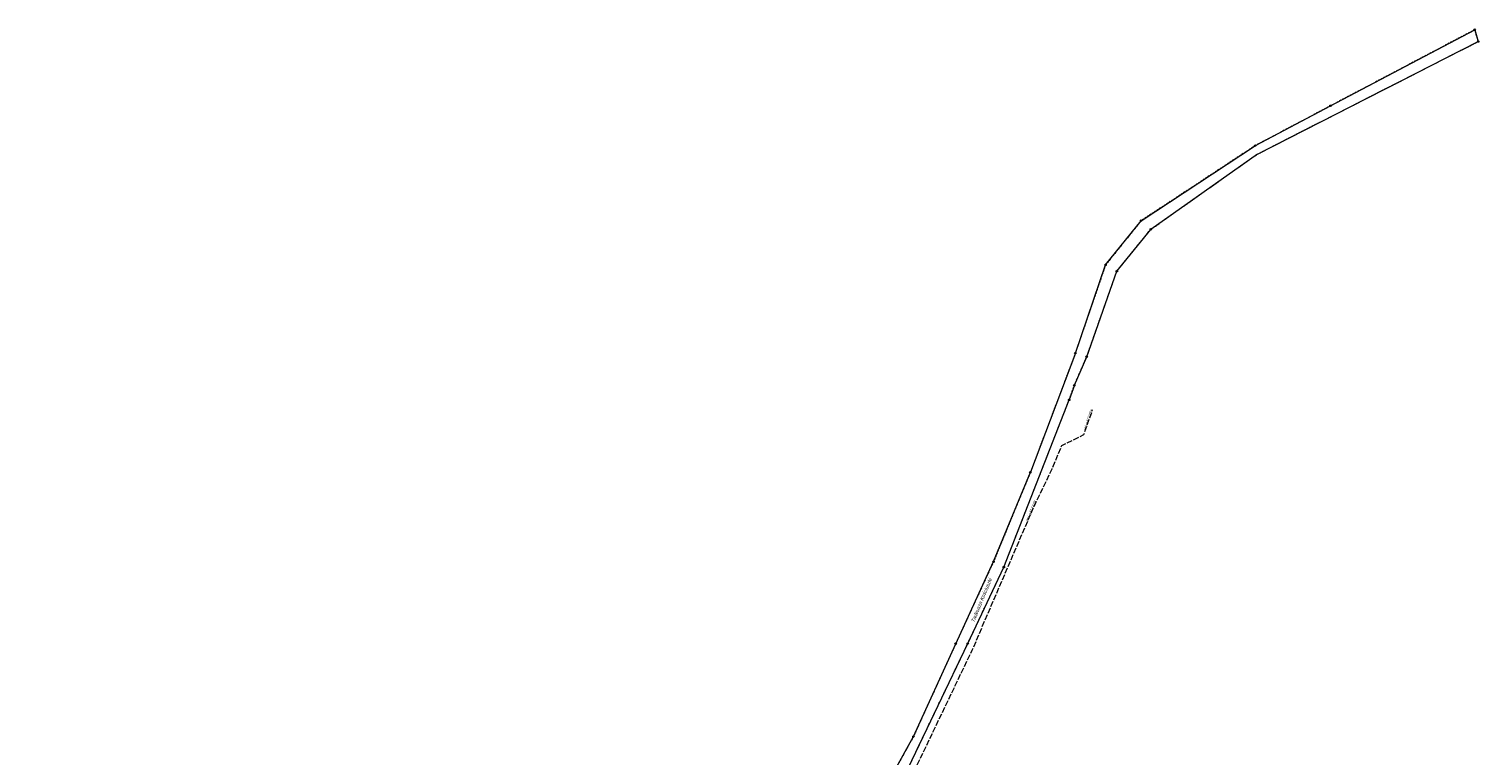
# Model space of a CAD drawing. Header units: feet. Extents: x 6524992 to 6539952, y 6047571 to 6067901.
# Tile 49 of 53: x 6531690 to 6532188, y 6048964 to 6049214. Entities that reach past the tile are written whole.
import ezdxf

# ---------------------------------------------------------------- set-up
doc = ezdxf.new("R2010")
doc.units = ezdxf.units.FT
doc.header["$MEASUREMENT"] = 0
for name, pattern in [('218-500', [1, 0.5, -0.5]), ('219-500', [0]), ('mz2.0_0.5', [2.5, 2, -0.5])]:
    doc.linetypes.add(name, pattern=pattern)
doc.layers.get('0').update_dxf_attribs({"linetype": 'CONTINUOUS', "lineweight": 18})
for name, color, linetype, transparency in [('202-Punkt graniczny stabilizowany trwale', 7, 'CONTINUOUS', 0.5), ('203-Punkt załamania granicy działki nie stabilizowany', 7, 'CONTINUOUS', 0.5), ('218-Granica użytku', 7, 'CONTINUOUS', 0.5), ('219-Linia granicy', 7, 'CONTINUOUS', 0.5), ('994-Nazwa ulicy', 7, 'CONTINUOUS', 0.5), ('przewód gazowy - projektowany lub w budowie (linia) - ob. projektowany', 7, 'CONTINUOUS', 0.5), ('przewód gazowy - projektowany lub w budowie (linia) - ob. projektowany-Atr1', 7, 'CONTINUOUS', 0.5)]:
    doc.layers.add(name, color=color, linetype=linetype, transparency=transparency)
doc.styles.get("Standard").update_dxf_attribs({"font": 'arial.ttf'})

# ---------------------------------------------------------------- blocks, each defined once
blk = doc.blocks.new('202')
at = {"color": 0, "linetype": 'Continuous', "lineweight": 0}
blk.add_circle((0, 0), 0.25, dxfattribs=at)
blk = doc.blocks.new('203')
at = {"linetype": 'Continuous', "lineweight": 0}
h = blk.add_hatch(color=0, dxfattribs=at)
edge = h.paths.add_edge_path()
edge.add_arc((0, 0), 0.045, 0, 360)

msp = doc.modelspace()

# ---------------------------------------------------------------- linework, layer by layer
at = {"layer": '218-Granica użytku', "color": 3, "linetype": '218-500', "lineweight": 18, "flags": 128}
for points in [[(6532186.73, 6049213.41), (6532137.18, 6049187.25)], [(6532187.95, 6049209.35), (6532186.73, 6049213.41)], [(6532112.07, 6049170.67), (6532187.95, 6049209.35)], [(6532137.18, 6049187.25), (6532111.36, 6049173.57)], [(6532111.36, 6049173.57), (6532072.1, 6049147.76)], [(6532075.42, 6049144.77), (6532112.07, 6049170.67)], [(6532072.1, 6049147.76), (6532059.9, 6049132.56)], [(6532063.77, 6049130.39), (6532075.42, 6049144.77)], [(6532059.9, 6049132.56), (6532049.51, 6049102.24)], [(6532053.42, 6049101), (6532063.77, 6049130.39)], [(6532049.51, 6049102.24), (6532034.06, 6049061.26)], [(6532049.17, 6049091.17), (6532053.42, 6049101)], [(6532047.39, 6049086.16), (6532049.17, 6049091.17)], [(6532024.94, 6049028.65), (6532047.39, 6049086.16)], [(6532034.06, 6049061.26), (6532021.42, 6049030.54)], [(6532021.42, 6049030.54), (6532008.4, 6049002.33)], [(6532012.54, 6049002.4), (6532024.94, 6049028.65)], [(6531981.96, 6048938.42), (6532012.54, 6049002.4)], [(6532008.4, 6049002.33), (6531993.89, 6048970.41)], [(6531993.89, 6048970.41), (6531979.95, 6048945.27)]]:
    msp.add_lwpolyline(points, dxfattribs=at)
at = {"layer": '219-Linia granicy', "color": 3, "linetype": '219-500', "lineweight": 18, "flags": 128}
for points in [[(6532137.18, 6049187.25), (6532186.73, 6049213.41)], [(6532186.73, 6049213.41), (6532187.95, 6049209.35)], [(6532112.07, 6049170.67), (6532187.95, 6049209.35)], [(6532111.36, 6049173.57), (6532137.18, 6049187.25)], [(6532072.1, 6049147.76), (6532111.36, 6049173.57)], [(6532112.07, 6049170.67), (6532075.42, 6049144.77)], [(6532059.9, 6049132.56), (6532072.1, 6049147.76)], [(6532063.77, 6049130.39), (6532075.42, 6049144.77)], [(6532049.51, 6049102.24), (6532059.9, 6049132.56)], [(6532053.42, 6049101), (6532063.77, 6049130.39)], [(6532049.51, 6049102.24), (6532034.06, 6049061.26)], [(6532049.17, 6049091.17), (6532053.42, 6049101)], [(6532049.17, 6049091.17), (6532047.39, 6049086.16)], [(6532024.94, 6049028.65), (6532047.39, 6049086.16)], [(6532021.42, 6049030.54), (6532034.06, 6049061.26)], [(6532008.4, 6049002.33), (6532021.42, 6049030.54)], [(6532012.54, 6049002.4), (6532024.94, 6049028.65)], [(6531981.96, 6048938.42), (6532012.54, 6049002.4)], [(6531993.89, 6048970.41), (6532008.4, 6049002.33)], [(6531979.95, 6048945.27), (6531993.89, 6048970.41)]]:
    msp.add_lwpolyline(points, dxfattribs=at)
at = {"layer": 'przewód gazowy - projektowany lub w budowie (linia) - ob. projektowany', "color": 40, "linetype": 'mz2.0_0.5', "lineweight": 18, "flags": 128}
msp.add_lwpolyline([(6531690.01, 6048665.15), (6531705.22, 6048670.84), (6531756.46, 6048692.62), (6531793.49, 6048714.58), (6531799.26, 6048707.84), (6531862.73, 6048752.81), (6531909.69, 6048802.17), (6531966.26, 6048900.24), (6532014.1, 6049000.15), (6532034.9, 6049048.6), (6532041.53, 6049062.44), (6532044.86, 6049070.44), (6532052.42, 6049074.25), (6532055.45, 6049082.73)], dxfattribs=at)

# ---------------------------------------------------------------- block references
at = {"layer": '202-Punkt graniczny stabilizowany trwale', "color": 3, "linetype": 'Continuous', "lineweight": 18}
for p in [(6532186.73, 6049213.41), (6532187.95, 6049209.35), (6532137.18, 6049187.25), (6532111.36, 6049173.57), (6532072.1, 6049147.76), (6532075.42, 6049144.77), (6532059.9, 6049132.56), (6532063.77, 6049130.39), (6532049.51, 6049102.24), (6532053.42, 6049101), (6532049.17, 6049091.17), (6532047.39, 6049086.16), (6532034.06, 6049061.26), (6532021.42, 6049030.54), (6532024.94, 6049028.65), (6532008.4, 6049002.33), (6532012.54, 6049002.4), (6531993.89, 6048970.41)]:
    msp.add_blockref('202', p, dxfattribs=at)
at = {"layer": '203-Punkt załamania granicy działki nie stabilizowany', "color": 3, "linetype": 'Continuous', "lineweight": 18}
msp.add_blockref('203', (6532112.07, 6049170.67), dxfattribs=at)

# ---------------------------------------------------------------- texts
at = {"layer": '994-Nazwa ulicy', "color": 7, "linetype": 'Continuous', "lineweight": 25, "oblique": 15, "width": 0.9}
msp.add_text('Tadeusza Kościuszki', height=1.25, rotation=67.752, dxfattribs=at).set_placement((6532014.76, 6049009.5))
at = {"layer": 'przewód gazowy - projektowany lub w budowie (linia) - ob. projektowany-Atr1', "color": 7, "width": 0.9}
for rotation, p in [(70.337, (6532052.94, 6049075.69)), (66.765, (6532033.13, 6049044.48))]:
    msp.add_text('proj. g 572/2009', height=0.75, rotation=rotation, dxfattribs=at).set_placement(p)

doc.saveas('drawing.dxf')
